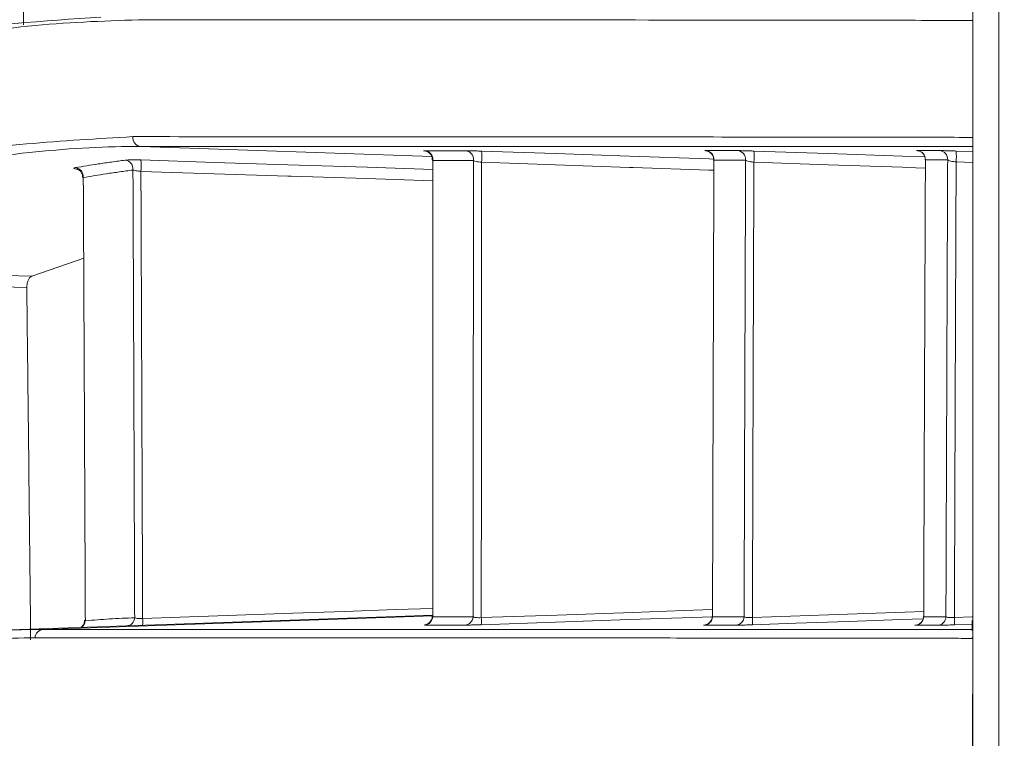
# Model space of a CAD drawing. Header units: millimetres. Extents: x 0 to 1118, y 0 to 864.
# Tile 32 of 256: x 232.63 to 238.13, y 116.61 to 120.62. Entities that reach past the tile are written whole.
import ezdxf

# ---------------------------------------------------------------- set-up
doc = ezdxf.new("R2010")
doc.units = ezdxf.units.MM
doc.styles.add('SLDTEXTSTYLE3', font='TXT', dxfattribs={"width": 0.605})
doc.dimstyles.new('SLDDIMSTYLE1', dxfattribs={"dimtxt": 3.175, "dimasz": 3.302, "dimexe": 0, "dimexo": 0.0625, "dimgap": 0.79375, "dimtad": 0, "dimtih": 1, "dimtoh": 1, "dimdec": 1, "dimlfac": 4, "dimrnd": 1e-09, "dimzin": 4, "dimdsep": 46, "dimtxsty": 'SLDTEXTSTYLE3', "dimsah": 1, "dimcen": 0.09, "dimadec": 0, "dimazin": 1, "dimtfac": 1, "dimtofl": 0, "dimtmove": 0, "dimatfit": 3, "dimfxl": 1, "dimfrac": 2, "dimtolj": 1, "dimtzin": 12, "dimarcsym": 0})

# ---------------------------------------------------------------- blocks, each defined once
blk = doc.blocks.new('_D_2')
at = {"color": 7, "linetype": 'Continuous', "lineweight": 0}
for p, q in [((261.2262, 133.1234), (154.0785, 133.1234)), ((155.6785, 133.1234), (155.6785, 107.5597)), ((155.6785, 77.1234), (155.6785, 102.687)), ((261.2262, 77.1234), (154.0785, 77.1234))]:
    blk.add_line(p, q, dxfattribs=at)
for points in [[(155.6785, 133.1234), (155.1705, 129.8214), (156.1865, 129.8214)], [(155.6785, 77.1234), (156.1865, 80.4254), (155.1705, 80.4254)]]:
    blk.add_solid(points, dxfattribs=at)
at = {"color": 7, "linetype": 'Continuous', "lineweight": 0, "insert": (150.2215, 106.7798), "char_height": 3.175, "attachment_point": 1, "style": 'SLDTEXTSTYLE3'}
blk.add_mtext('224.0', dxfattribs=at)

msp = doc.modelspace()

# ---------------------------------------------------------------- linework, layer by layer
at = {"color": 7, "linetype": 'Continuous', "lineweight": 15}
for p, q in [((237.9512, 76.3734), (237.9512, 133.1234)), ((232.6933, 119.189), (232.9838, 119.289)), ((234.9339, 117.2848), (234.9311, 117.2886)), ((236.4971, 117.285), (236.4958, 117.2878)), ((233.546, 117.2453), (232.5193, 117.2094))]:
    msp.add_line(p, q, dxfattribs=at)
at = {"color": 9, "linetype": 'Continuous', "lineweight": 0}
for p, q in [((238.0976, 133.1234), (238.0976, 76.3734)), ((234.9281, 119.8574), (233.3029, 119.9142)), ((237.8582, 119.8886), (237.9512, 119.8853)), ((237.9512, 119.8244), (237.8582, 119.8277)), ((232.7568, 117.2138), (234.9339, 117.2899)), ((236.4971, 117.2854), (236.4969, 117.2853)), ((237.8486, 117.2809), (237.9486, 117.2843)), ((237.9485, 117.2435), (237.8486, 117.24))]:
    msp.add_line(p, q, dxfattribs=at)
at = {"color": 7, "linetype": 'Continuous', "lineweight": 15, "flags": 128}
for points in [[(237.9512, 119.9144), (237.8663, 119.9144), (237.4968, 119.9144), (236.9402, 119.9143), (236.2153, 119.9143), (234.9012, 119.9142), (233.3029, 119.9142), (233.3029, 119.9142), (233.3029, 119.9142)], [(234.9339, 117.2937), (234.727, 117.2865), (234.1361, 117.2659), (233.5456, 117.2452)]]:
    msp.add_lwpolyline(points, dxfattribs=at)
at = {"color": 9, "linetype": 'Continuous', "lineweight": 0, "flags": 128}
for points in [[(235.2072, 119.8881), (235.6205, 119.8739), (236.0338, 119.8597), (236.478, 119.8444), (236.5024, 119.8435)], [(236.7284, 119.8884), (237.1435, 119.8741), (237.5586, 119.8597), (237.6828, 119.8554)], [(233.3036, 119.8385), (233.7141, 119.8253), (234.1246, 119.8122), (234.5669, 119.798), (234.9348, 119.7862)], [(236.5047, 119.7808), (236.4771, 119.7817), (236.0538, 119.7963), (236.0338, 119.7969), (235.6205, 119.8112), (235.2072, 119.8254)], [(237.6864, 119.7936), (237.5797, 119.7973), (237.5586, 119.798), (237.1435, 119.8123), (236.7284, 119.8266)], [(234.9347, 119.7225), (234.5635, 119.7344), (234.1435, 119.7478), (234.1246, 119.7485), (233.7141, 119.7616), (233.3036, 119.7747)], [(231.0044, 119.2336), (231.411, 119.2229), (231.8175, 119.2121), (232.2554, 119.2005), (232.6933, 119.189)], [(232.6658, 119.1261), (232.2505, 119.1371), (231.8351, 119.1481), (231.8175, 119.1485), (231.411, 119.1592), (231.0044, 119.17)], [(233.3131, 117.2755), (233.7331, 117.2902), (234.1531, 117.3048), (234.4401, 117.3148), (234.727, 117.3248), (234.9339, 117.332)], [(235.2051, 117.28), (235.6285, 117.2946), (236.0519, 117.3093), (236.3365, 117.3191), (236.4972, 117.3247)], [(236.495, 117.2853), (236.3273, 117.2795), (236.0336, 117.2693), (235.6194, 117.255), (235.2051, 117.2407)], [(236.7201, 117.2804), (237.1458, 117.2952), (237.5716, 117.3099), (237.6769, 117.3136)], [(237.6731, 117.2733), (237.5518, 117.2691), (237.2568, 117.2589), (236.9618, 117.2486), (236.7201, 117.2403)]]:
    msp.add_lwpolyline(points, dxfattribs=at)
at = {"color": 9, "linetype": 'Continuous', "lineweight": 0}
for centre, radius, start, end in [((233.3067, 119.963), 0.049, 172.9292, 265.5597), ((234.886, 119.8414), 0.0491, 353.7986, 86.0271), ((235.1128, 119.8414), 0.0491, 354.0041, 86.1358), ((234.8266, 119.8567), 0.3819, 355.2881, 4.7119), ((236.4557, 119.8416), 0.0494, 355.3452, 86.7855), ((236.6326, 119.8416), 0.0494, 355.5449, 86.8731), ((236.3494, 119.8575), 0.3802, 355.3425, 4.6575), ((237.637, 119.8417), 0.0496, 356.8793, 87.3903), ((237.7613, 119.8417), 0.0497, 357.0822, 87.4579), ((237.4813, 119.8581), 0.3781, 355.3813, 4.6187), ((233.2095, 119.7877), 0.0499, 353.7935, 83.9363), ((232.879, 119.8066), 0.4257, 355.7056, 4.2943), ((232.9316, 119.7458), 0.0503, 354.1082, 83.3491), ((234.8853, 117.2869), 0.0486, 273.676, 357.5223), ((235.1109, 117.2869), 0.0487, 273.5914, 357.5606), ((236.448, 117.2868), 0.0491, 273.0718, 357.8509), ((236.6244, 117.2868), 0.0492, 272.9997, 357.9014), ((237.6273, 117.2868), 0.0496, 272.5623, 358.3032), ((232.9435, 117.2656), 0.0495, 303.6069, 356.9613), ((233.221, 117.2815), 0.0477, 273.8951, 357.6931), ((232.9975, 117.2563), 0.3163, 356.5208, 3.4792), ((234.875, 117.2603), 0.3307, 356.5894, 3.4106), ((236.3882, 117.2603), 0.3324, 356.5354, 3.4646), ((237.5159, 117.2604), 0.3333, 356.4836, 3.5164), ((232.7604, 117.1659), 0.0481, 94.2412, 177.3808)]:
    msp.add_arc(centre, radius, start, end, dxfattribs=at)
at = {"color": 7, "linetype": 'Continuous', "lineweight": 15}
msp.add_arc((237.7516, 117.2868), 0.0496, 272.5033, 358.3759, dxfattribs=at)
for points, knots in [([(232.6262, 122.2369), (232.631, 121.8889), (232.6384, 121.3441), (232.6453, 120.7924), (232.6478, 120.5932)], [0, 0, 0, 0, 0.638743, 1, 1, 1, 1]), ([(233.3278, 120.6229), (233.1253, 120.6166), (232.7196, 120.6041), (232.0644, 120.5027), (231.3754, 120.3432), (230.4299, 120.0538), (229.1869, 119.5716), (228.0969, 119.028), (227.5502, 118.7554)], [0, 0, 0, 0, 0.127633, 0.255525, 0.383153, 0.511025, 0.754739, 1, 1, 1, 1]), ([(227.5914, 118.7959), (227.5914, 118.7959), (228.1465, 119.0838), (229.2213, 119.6057), (230.7264, 120.1938), (232.0276, 120.5671), (232.7605, 120.6162), (233.079, 120.6375)], [0, 0, 0, 0, 0.000001, 0.259061, 0.519726, 0.791238, 1, 1, 1, 1]), ([(237.9512, 120.6179), (237.922, 120.6182), (237.8728, 120.6187), (237.5723, 120.6194), (237.2179, 120.6199), (236.7653, 120.6205), (236.0471, 120.6211), (234.968, 120.6219), (233.8753, 120.6225), (233.3278, 120.6229)], [0, 0, 0, 0, 0.153037, 0.258526, 0.364223, 0.470448, 0.576815, 0.788016, 1, 1, 1, 1]), ([(233.2581, 119.969), (233.8079, 119.9687), (234.9094, 119.9682), (236.0795, 119.9674), (236.9198, 119.9667), (237.4825, 119.9661), (237.8559, 119.9653), (237.9512, 119.9647), (237.9512, 119.9644), (237.9512, 119.9644)], [0, 0, 0, 0, 0.209583, 0.419901, 0.563817, 0.708088, 0.853712, 0.999999, 1, 1, 1, 1]), ([(234.8892, 119.8896), (234.889, 119.8896), (234.8886, 119.8897), (234.8896, 119.8896), (234.8915, 119.8893), (234.896, 119.8883), (234.9038, 119.8856), (234.9153, 119.8786), (234.926, 119.8659), (234.9319, 119.8514), (234.9313, 119.8428), (234.9311, 119.8401)], [0, 0, 0, 0, 0.036039, 0.093227, 0.140475, 0.190324, 0.298719, 0.444938, 0.684065, 0.900436, 1, 1, 1, 1]), ([(235.2072, 119.8881), (235.2014, 119.8883), (235.1843, 119.8889), (235.1572, 119.8897), (235.1304, 119.8903), (235.1209, 119.8904), (235.1161, 119.8905)], [0, 0, 0, 0, 0.141929, 0.424052, 0.712134, 1, 1, 1, 1]), ([(236.4611, 119.8902), (236.4599, 119.8903), (236.4584, 119.8904), (236.46, 119.8903), (236.4621, 119.89), (236.4668, 119.889), (236.4757, 119.886), (236.4873, 119.8785), (236.4976, 119.8655), (236.5032, 119.8518), (236.5025, 119.8433), (236.5023, 119.8406)], [0, 0, 0, 0, 0.177594, 0.225992, 0.262668, 0.303326, 0.399975, 0.555314, 0.732018, 0.915606, 1, 1, 1, 1]), ([(236.7284, 119.8884), (236.7203, 119.8887), (236.7008, 119.8893), (236.6725, 119.8902), (236.6474, 119.8908), (236.6393, 119.8909), (236.6353, 119.8909)], [0, 0, 0, 0, 0.188296, 0.455966, 0.728061, 1, 1, 1, 1]), ([(237.6428, 119.8908), (237.6416, 119.8909), (237.64, 119.891), (237.6418, 119.8909), (237.6442, 119.8905), (237.6498, 119.8894), (237.6592, 119.886), (237.6711, 119.8777), (237.6809, 119.8644), (237.686, 119.851), (237.6852, 119.8431), (237.685, 119.8411)], [0, 0, 0, 0, 0.1811619, 0.2303126, 0.2626579, 0.3033337, 0.4232479, 0.572114, 0.7520847, 0.9364132, 1, 1, 1, 1]), ([(237.8582, 119.8886), (237.8476, 119.8889), (237.8255, 119.8897), (237.7962, 119.8906), (237.7731, 119.8912), (237.7667, 119.8913), (237.7635, 119.8913)], [0, 0, 0, 0, 0.233971, 0.487243, 0.743674, 1, 1, 1, 1]), ([(234.9348, 119.8361), (234.9336, 119.837), (234.9319, 119.8384), (234.9324, 119.8397), (234.9326, 119.8401)], [0, 0, 0, 0, 0.657482, 1, 1, 1, 1]), ([(234.9348, 119.8361), (234.9347, 119.737), (234.9346, 119.4487), (234.9344, 118.9699), (234.9342, 118.4044), (234.934, 117.8428), (234.9339, 117.4708), (234.9339, 117.2848)], [0, 0, 0, 0, 0.117109, 0.340846, 0.564606, 0.782293, 1, 1, 1, 1]), ([(236.5049, 119.8376), (236.5046, 119.7443), (236.5036, 119.4599), (236.5021, 118.9832), (236.5003, 118.4128), (236.4986, 117.8467), (236.4976, 117.4722), (236.4971, 117.285)], [0, 0, 0, 0, 0.110056, 0.335808, 0.56158, 0.780781, 1, 1, 1, 1]), ([(236.5049, 119.8376), (236.5043, 119.8381), (236.5031, 119.8392), (236.5036, 119.8401), (236.5038, 119.8405)], [0, 0, 0, 0, 0.552687, 1, 1, 1, 1]), ([(237.6866, 119.839), (237.6862, 119.7472), (237.685, 119.4633), (237.6831, 118.9867), (237.6809, 118.4146), (237.6788, 117.8475), (237.6775, 117.4727), (237.6768, 117.2853)], [0, 0, 0, 0, 0.108273, 0.334701, 0.561146, 0.780565, 1, 1, 1, 1]), ([(237.6866, 119.839), (237.6864, 119.8392), (237.6858, 119.8399), (237.6861, 119.8406), (237.6864, 119.841)], [0, 0, 0, 0, 0.357857, 1, 1, 1, 1]), ([(232.9472, 119.7877), (232.9473, 119.7876), (232.9474, 119.7876), (232.9507, 119.7864), (232.9573, 119.7829), (232.9667, 119.7749), (232.9745, 119.7615), (232.9786, 119.7496), (232.9775, 119.7434), (232.9774, 119.7431)], [0, 0, 0, 0, 0.097522, 0.201613, 0.324239, 0.508975, 0.737986, 0.987329, 1, 1, 1, 1]), ([(232.9816, 119.7407), (232.9799, 119.7413), (232.9775, 119.7421), (232.978, 119.7428), (232.9782, 119.743)], [0, 0, 0, 0, 0.685468, 1, 1, 1, 1]), ([(232.9816, 119.7407), (232.982, 119.6669), (232.9833, 119.4038), (232.9854, 118.9503), (232.9881, 118.3844), (232.9906, 117.8221), (232.9922, 117.4494), (232.993, 117.263)], [0, 0, 0, 0, 0.089929, 0.320517, 0.551134, 0.775554, 1, 1, 1, 1]), ([(232.6933, 119.189), (232.6901, 119.1871), (232.6836, 119.1834), (232.6748, 119.1698), (232.6687, 119.1528), (232.666, 119.1373), (232.6659, 119.1289), (232.6658, 119.1261)], [0, 0, 0, 0, 0.241998, 0.484593, 0.707885, 0.901029, 1, 1, 1, 1]), ([(232.6658, 119.1261), (232.6676, 118.9712), (232.6718, 118.6112), (232.6791, 117.9554), (232.6844, 117.4519), (232.6874, 117.1556)], [0, 0, 0, 0, 0.237179, 0.550961, 1, 1, 1, 1]), ([(234.9303, 117.2885), (234.9305, 117.2862), (234.9312, 117.2782), (234.9265, 117.2662), (234.9187, 117.2548), (234.9099, 117.2473), (234.9017, 117.2428), (234.8951, 117.2405), (234.891, 117.2396), (234.8891, 117.2393), (234.888, 117.2391), (234.8879, 117.2391), (234.8879, 117.2391)], [0, 0, 0, 0, 0.087122, 0.292502, 0.458353, 0.598056, 0.714414, 0.804297, 0.859015, 0.896185, 0.937811, 1, 1, 1, 1]), ([(236.4952, 117.2877), (236.4952, 117.2874), (236.4963, 117.2813), (236.4926, 117.2701), (236.4856, 117.2571), (236.4768, 117.2485), (236.4683, 117.2431), (236.461, 117.2402), (236.4558, 117.239), (236.4532, 117.2385), (236.4519, 117.2383), (236.4512, 117.2383), (236.4515, 117.2383), (236.4523, 117.2384), (236.4542, 117.2385), (236.4543, 117.2385)], [0, 0, 0, 0, 0.007394, 0.191132, 0.33638, 0.458102, 0.560468, 0.642866, 0.699251, 0.730867, 0.758547, 0.795588, 0.859891, 0.989774, 1, 1, 1, 1]), ([(237.6753, 117.2871), (237.6755, 117.2856), (237.6764, 117.2785), (237.6722, 117.2668), (237.6647, 117.2548), (237.6559, 117.2468), (237.6474, 117.2419), (237.6404, 117.2393), (237.6354, 117.2382), (237.6329, 117.2378), (237.6317, 117.2377), (237.631, 117.2376), (237.631, 117.2376), (237.632, 117.2377), (237.6327, 117.2377)], [0, 0, 0, 0, 0.045945, 0.229817, 0.377164, 0.501297, 0.605296, 0.68833, 0.744323, 0.773791, 0.798968, 0.833019, 0.891808, 1, 1, 1, 1]), ([(232.9883, 117.2664), (232.9885, 117.2646), (232.9893, 117.2572), (232.985, 117.2452), (232.9773, 117.2335), (232.9708, 117.2272), (232.9673, 117.2252), (232.967, 117.225)], [0, 0, 0, 0, 0.110279, 0.46095, 0.742446, 0.979631, 1, 1, 1, 1]), ([(232.993, 117.263), (232.9909, 117.2639), (232.9884, 117.265), (232.9892, 117.2663), (232.9894, 117.2665)], [0, 0, 0, 0, 0.858982, 1, 1, 1, 1]), ([(235.114, 117.2383), (235.1168, 117.2383), (235.1238, 117.2383), (235.1436, 117.2388), (235.1723, 117.2396), (235.1942, 117.2403), (235.2051, 117.2407)], [0, 0, 0, 0, 0.1856295, 0.4584287, 0.7291839, 1, 1, 1, 1]), ([(236.6269, 117.2377), (236.6301, 117.2377), (236.637, 117.2378), (236.6584, 117.2383), (236.6871, 117.2391), (236.7091, 117.2399), (236.7201, 117.2403)], [0, 0, 0, 0, 0.226479, 0.485284, 0.742622, 1, 1, 1, 1]), ([(237.7538, 117.2372), (237.7437, 117.2372), (237.7234, 117.2372), (237.6925, 117.2372), (237.6612, 117.2372), (237.6401, 117.2373), (237.6295, 117.2373)], [0, 0, 0, 0, 0.2507029, 0.5014075, 0.750703, 1, 1, 1, 1]), ([(237.7538, 117.2372), (237.754, 117.2372), (237.7562, 117.2372), (237.7648, 117.2374), (237.7866, 117.238), (237.8155, 117.2389), (237.8376, 117.2396), (237.8486, 117.24)], [0, 0, 0, 0, 0.019106, 0.26764, 0.512468, 0.75622, 1, 1, 1, 1]), ([(237.9482, 117.2071), (237.9483, 117.2148), (237.9485, 117.232), (237.9485, 117.2526), (237.9486, 117.264)], [0, 0, 0, 0, 0.447404, 1, 1, 1, 1]), ([(228.2418, 116.0779), (228.2418, 116.0779), (228.6632, 116.2565), (229.483, 116.5764), (230.649, 116.9357), (231.7473, 117.1617), (232.4301, 117.2139), (232.7568, 117.2138), (232.7568, 117.2138)], [0, 0, 0, 0, 0.000001, 0.24555, 0.492042, 0.746013, 0.999999, 1, 1, 1, 1]), ([(232.7568, 117.2138), (232.7568, 117.2138), (233.3613, 117.2138), (234.4869, 117.2138), (235.6664, 117.2138), (236.459, 117.2138), (236.9712, 117.2138), (237.3973, 117.2138), (237.7094, 117.2138), (237.8976, 117.2138), (237.9351, 117.2139), (237.9472, 117.2139)], [0, 0, 0, 0, 0.000001, 0.212959, 0.426658, 0.533171, 0.63968, 0.746773, 0.85386, 0.952796, 1, 1, 1, 1]), ([(232.7123, 117.1681), (232.547, 117.1644), (232.2163, 117.157), (231.6927, 117.0972), (231.1494, 117.0028), (230.4086, 116.8295), (229.4454, 116.5381), (228.6158, 116.2027), (228.2001, 116.0347)], [0, 0, 0, 0, 0.126925, 0.254, 0.380922, 0.507987, 0.753513, 1, 1, 1, 1]), ([(237.947, 117.164), (237.9244, 117.1642), (237.879, 117.1645), (237.6649, 117.165), (237.3508, 117.1654), (236.9278, 117.1658), (236.4156, 117.1662), (235.6215, 117.1667), (234.4548, 117.1673), (233.2939, 117.1678), (232.7123, 117.1681)], [0, 0, 0, 0, 0.094013, 0.188253, 0.289388, 0.390698, 0.492463, 0.594353, 0.796809, 1, 1, 1, 1]), ([(237.951, 117.1004), (237.9481, 115.3423), (237.9344, 107.1065), (237.9438, 98.8707), (237.9512, 92.3929)], [0, 0, 0, 0, 0.21347, 1, 1, 1, 1])]:
    msp.add_open_spline(points, degree=3, knots=knots, dxfattribs=at)
at = {"color": 9, "linetype": 'Continuous', "lineweight": 0}
for points, knots in [([(227.563, 118.1331), (227.8439, 118.2761), (228.4063, 118.5623), (229.2094, 118.93), (229.9832, 119.2496), (230.9505, 119.5933), (232.079, 119.8999), (232.8641, 119.9459), (233.2581, 119.969)], [0, 0, 0, 0, 0.127033, 0.25427, 0.381309, 0.508567, 0.753409, 1, 1, 1, 1]), ([(233.3029, 119.9142), (233.3029, 119.9142), (232.9231, 119.9142), (232.118, 119.8331), (230.7663, 119.4801), (229.2686, 118.9018), (228.1728, 118.3736), (227.6042, 118.0789), (227.6042, 118.0789)], [0, 0, 0, 0, 0.000001, 0.245715, 0.491448, 0.745726, 0.999999, 1, 1, 1, 1]), ([(234.8894, 119.8904), (234.8875, 119.8904), (234.8826, 119.8903), (234.8825, 119.89), (234.8884, 119.8897), (234.8897, 119.8896)], [0, 0, 0, 0, 0.338974, 0.858556, 1, 1, 1, 1]), ([(234.8894, 119.8904), (234.9068, 119.8904), (234.9418, 119.8904), (234.997, 119.8904), (235.0552, 119.8904), (235.0958, 119.8904), (235.1161, 119.8905)], [0, 0, 0, 0, 0.228529, 0.45706, 0.728529, 1, 1, 1, 1]), ([(236.4585, 119.8909), (236.4574, 119.8909), (236.454, 119.8908), (236.4535, 119.8907), (236.459, 119.8904), (236.46, 119.8903)], [0, 0, 0, 0, 0.264516, 0.871333, 1, 1, 1, 1]), ([(236.4585, 119.8909), (236.4861, 119.8909), (236.5298, 119.8909), (236.5885, 119.8909), (236.6197, 119.8909), (236.6353, 119.8909)], [0, 0, 0, 0, 0.463051, 0.731525, 1, 1, 1, 1]), ([(237.6393, 119.8913), (237.6389, 119.8913), (237.6366, 119.8913), (237.6384, 119.891), (237.6458, 119.8906), (237.6545, 119.8902), (237.6558, 119.8902)], [0, 0, 0, 0, 0.086286, 0.512206, 0.928582, 1, 1, 1, 1]), ([(237.6393, 119.8913), (237.6492, 119.8913), (237.6692, 119.8913), (237.6998, 119.8913), (237.7313, 119.8913), (237.7528, 119.8913), (237.7635, 119.8913)], [0, 0, 0, 0, 0.234784, 0.46957, 0.734784, 1, 1, 1, 1]), ([(232.9374, 119.7958), (232.9587, 119.7993), (233.0013, 119.8064), (233.0688, 119.8169), (233.1401, 119.8274), (233.1899, 119.834), (233.2148, 119.8373)], [0, 0, 0, 0, 0.227996, 0.455997, 0.727995, 1, 1, 1, 1]), ([(233.3036, 119.8385), (233.2998, 119.8386), (233.2848, 119.839), (233.2591, 119.8393), (233.2311, 119.8389), (233.2202, 119.8378), (233.2148, 119.8373)], [0, 0, 0, 0, 0.0979157, 0.3953146, 0.6976793, 1, 1, 1, 1]), ([(235.1617, 119.8363), (235.1414, 119.8363), (235.1007, 119.8362), (235.0253, 119.8362), (234.9697, 119.8361), (234.9348, 119.8361)], [0, 0, 0, 0, 0.27147, 0.542941, 1, 1, 1, 1]), ([(235.1596, 117.2848), (235.1597, 117.4673), (235.1599, 117.8324), (235.1603, 118.3875), (235.1608, 118.9503), (235.1613, 119.4361), (235.1616, 119.731), (235.1617, 119.8363)], [0, 0, 0, 0, 0.213646, 0.42731, 0.651433, 0.875577, 1, 1, 1, 1]), ([(235.2072, 119.8254), (235.2043, 119.8256), (235.1956, 119.8264), (235.182, 119.8287), (235.1687, 119.8322), (235.164, 119.8349), (235.1617, 119.8363)], [0, 0, 0, 0, 0.136706, 0.412966, 0.70318, 1, 1, 1, 1]), ([(235.2072, 119.8254), (235.2071, 119.7265), (235.2068, 119.4379), (235.2064, 118.9584), (235.2059, 118.3934), (235.2055, 117.834), (235.2053, 117.4647), (235.2051, 117.28)], [0, 0, 0, 0, 0.117084, 0.341889, 0.566717, 0.783348, 1, 1, 1, 1]), ([(236.6819, 119.8378), (236.6663, 119.8377), (236.6351, 119.8377), (236.5763, 119.8377), (236.5326, 119.8376), (236.5049, 119.8376)], [0, 0, 0, 0, 0.268474, 0.53695, 1, 1, 1, 1]), ([(236.6735, 117.285), (236.6741, 117.4689), (236.6751, 117.8368), (236.6769, 118.3963), (236.6788, 118.9639), (236.6805, 119.4473), (236.6815, 119.7382), (236.6819, 119.8378)], [0, 0, 0, 0, 0.215309, 0.430635, 0.656567, 0.882518, 1, 1, 1, 1]), ([(236.7284, 119.8266), (236.7243, 119.827), (236.7144, 119.8279), (236.7003, 119.8304), (236.6878, 119.8339), (236.6839, 119.8365), (236.6819, 119.8378)], [0, 0, 0, 0, 0.182203, 0.44578, 0.720409, 1, 1, 1, 1]), ([(236.7284, 119.8266), (236.728, 119.7336), (236.727, 119.4491), (236.7253, 118.972), (236.7235, 118.4022), (236.7217, 117.8384), (236.7206, 117.4664), (236.7201, 117.2804)], [0, 0, 0, 0, 0.1100797, 0.336733, 0.5634056, 0.7816942, 1, 1, 1, 1]), ([(237.8109, 119.8392), (237.8002, 119.8391), (237.7787, 119.8391), (237.7375, 119.8391), (237.7065, 119.839), (237.6866, 119.839)], [0, 0, 0, 0, 0.265215, 0.530432, 1, 1, 1, 1]), ([(237.8012, 117.2854), (237.8018, 117.4695), (237.8031, 117.8378), (237.8052, 118.3984), (237.8073, 118.9673), (237.8093, 119.4505), (237.8105, 119.7409), (237.8109, 119.8392)], [0, 0, 0, 0, 0.215622, 0.431259, 0.65767, 0.884099, 1, 1, 1, 1]), ([(237.8582, 119.8277), (237.8529, 119.8282), (237.8417, 119.8292), (237.8271, 119.832), (237.8156, 119.8355), (237.8125, 119.8379), (237.8109, 119.8392)], [0, 0, 0, 0, 0.227244, 0.4779, 0.737167, 1, 1, 1, 1]), ([(237.8582, 119.8277), (237.8578, 119.7361), (237.8567, 119.4523), (237.8548, 118.9756), (237.8526, 118.4044), (237.8505, 117.8396), (237.8492, 117.4671), (237.8486, 117.2809)], [0, 0, 0, 0, 0.108308, 0.335488, 0.562683, 0.781334, 1, 1, 1, 1]), ([(232.9374, 119.7958), (232.9344, 119.7951), (232.9278, 119.7936), (232.9302, 119.7907), (232.9374, 119.7883), (232.9461, 119.7871), (232.9474, 119.787)], [0, 0, 0, 0, 0.2771469, 0.6136645, 0.9435793, 1, 1, 1, 1]), ([(233.2591, 119.7823), (233.2342, 119.779), (233.1844, 119.7723), (233.0921, 119.7588), (233.0242, 119.7477), (232.9816, 119.7407)], [0, 0, 0, 0, 0.271998, 0.544002, 1, 1, 1, 1]), ([(233.2687, 117.2796), (233.268, 117.4625), (233.2667, 117.8284), (233.2646, 118.3842), (233.2625, 118.9472), (233.2606, 119.416), (233.2595, 119.6939), (233.2591, 119.7823)], [0, 0, 0, 0, 0.218104, 0.436231, 0.664797, 0.893391, 1, 1, 1, 1]), ([(233.3036, 119.7747), (233.3017, 119.7749), (233.2941, 119.7755), (233.2812, 119.7771), (233.2672, 119.7796), (233.2619, 119.7814), (233.2591, 119.7823)], [0, 0, 0, 0, 0.09513, 0.387288, 0.690848, 1, 1, 1, 1]), ([(233.3036, 119.7747), (233.3039, 119.6917), (233.305, 119.419), (233.3068, 118.9555), (233.309, 118.3903), (233.3111, 117.8304), (233.3125, 117.4605), (233.3131, 117.2755)], [0, 0, 0, 0, 0.100269, 0.329296, 0.558351, 0.779163, 1, 1, 1, 1]), ([(234.9339, 117.2848), (234.9716, 117.2848), (235.0476, 117.2848), (235.1221, 117.2848), (235.1596, 117.2848)], [0, 0, 0, 0, 0.497046, 1, 1, 1, 1]), ([(235.2051, 117.28), (235.1996, 117.2798), (235.1886, 117.2794), (235.1742, 117.2804), (235.1644, 117.2824), (235.161, 117.2841), (235.1596, 117.2848)], [0, 0, 0, 0, 0.26518, 0.533051, 0.808773, 1, 1, 1, 1]), ([(236.4971, 117.285), (236.5265, 117.285), (236.586, 117.285), (236.6441, 117.285), (236.6735, 117.285)], [0, 0, 0, 0, 0.493432, 1, 1, 1, 1]), ([(236.7201, 117.2804), (236.7146, 117.2802), (236.7035, 117.2797), (236.6891, 117.2806), (236.6785, 117.2824), (236.6751, 117.2842), (236.6735, 117.285)], [0, 0, 0, 0, 0.252619, 0.50717, 0.76776, 1, 1, 1, 1]), ([(237.6768, 117.2853), (237.6979, 117.2853), (237.7403, 117.2853), (237.7809, 117.2853), (237.8012, 117.2854)], [0, 0, 0, 0, 0.49859, 1, 1, 1, 1]), ([(237.8486, 117.2809), (237.8431, 117.2806), (237.832, 117.2801), (237.8176, 117.2808), (237.8061, 117.2825), (237.8029, 117.2844), (237.8012, 117.2854)], [0, 0, 0, 0, 0.239757, 0.480925, 0.726786, 1, 1, 1, 1]), ([(232.993, 117.263), (233.0378, 117.2664), (233.1306, 117.2734), (233.2216, 117.2775), (233.2687, 117.2796)], [0, 0, 0, 0, 0.483641, 1, 1, 1, 1]), ([(233.3131, 117.2755), (233.3077, 117.2753), (233.2966, 117.2749), (233.2822, 117.276), (233.2732, 117.2777), (233.2698, 117.2792), (233.2687, 117.2796)], [0, 0, 0, 0, 0.280238, 0.563783, 0.856462, 1, 1, 1, 1]), ([(235.114, 117.2383), (235.0953, 117.2383), (235.0579, 117.2383), (235.0015, 117.2383), (234.9451, 117.2383), (234.9073, 117.2384), (234.8885, 117.2384)], [0, 0, 0, 0, 0.251476, 0.5029532, 0.7514761, 1, 1, 1, 1]), ([(236.4557, 117.2386), (236.452, 117.2384), (236.4444, 117.2379), (236.4486, 117.2378), (236.4506, 117.2378)], [0, 0, 0, 0, 0.499947, 1, 1, 1, 1]), ([(236.6269, 117.2377), (236.6123, 117.2377), (236.5829, 117.2377), (236.5244, 117.2377), (236.48, 117.2378), (236.4506, 117.2378)], [0, 0, 0, 0, 0.253283, 0.506567, 1, 1, 1, 1]), ([(237.6327, 117.2377), (237.6312, 117.2376), (237.6256, 117.2373), (237.6279, 117.2373), (237.6295, 117.2373)], [0, 0, 0, 0, 0.268476, 1, 1, 1, 1]), ([(237.947, 117.164), (237.9472, 117.1641), (237.9473, 117.1642), (237.9474, 117.1685), (237.9475, 117.1697)], [0, 0, 0, 0, 0.723206, 1, 1, 1, 1])]:
    msp.add_open_spline(points, degree=3, knots=knots, dxfattribs=at)

# ---------------------------------------------------------------- dimensions: what is measured, and where the dimension line sits
at = {"color": 7, "linetype": 'Continuous', "lineweight": 0}
dim = msp.add_linear_dim(base=(155.6785, 133.1234), p1=(262.8262, 77.1234), p2=(262.8262, 133.1234), angle=90, dimstyle='SLDDIMSTYLE1', dxfattribs=at)
dim.commit()
dim.dimension.update_dxf_attribs({"geometry": '_D_2', "text_midpoint": (155.6785, 105.1234), "dimtype": 160})

doc.saveas('drawing.dxf')
